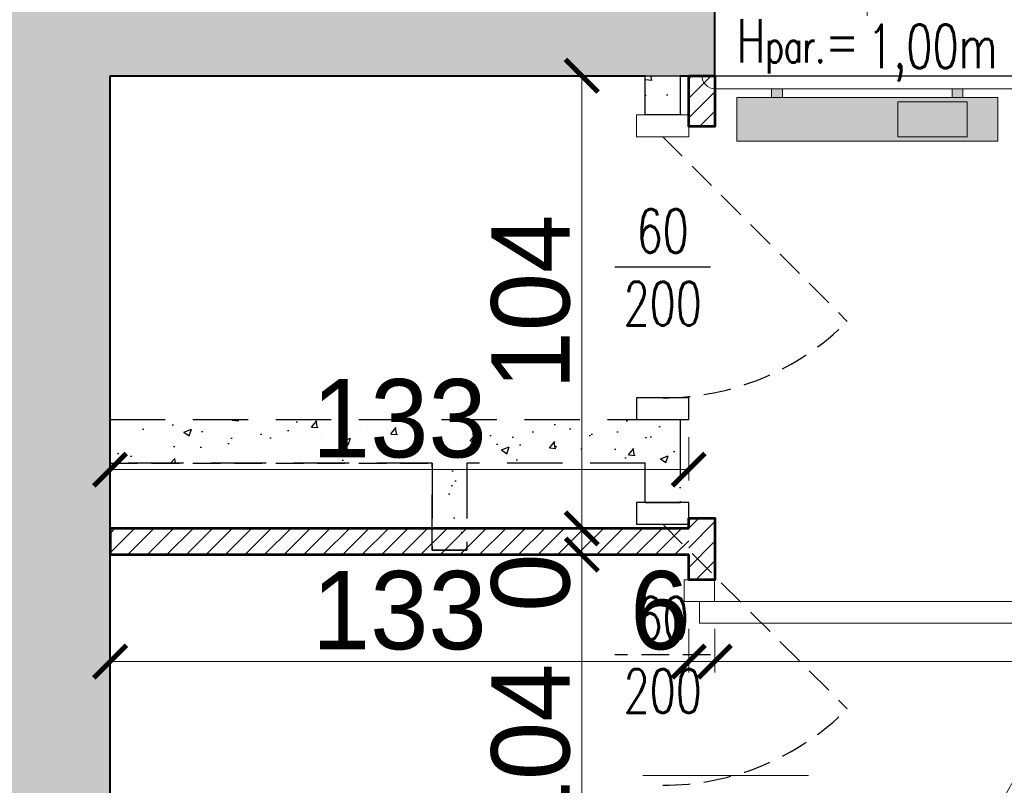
# Model space of a CAD drawing. Header units: millimetres. Extents: x 49320 to 60117, y -4209 to 20568.
# Tile 84 of 252: x 51571 to 51797, y 1827 to 2003. Entities that reach past the tile are written whole.
import ezdxf
from ezdxf.enums import TextEntityAlignment as Align

# ---------------------------------------------------------------- set-up
doc = ezdxf.new("R2010")
doc.units = ezdxf.units.MM
doc.linetypes.add('CONTINOUS', pattern=[0])
doc.linetypes.add('DASHED', pattern=[19.05, 12.7, -6.35])
doc.layers.add('_AA powierzchnia', color=3, linetype='Continuous', lineweight=25, plot=False)
for name, color, linetype, lineweight, true_color in [('_AA rozbiórki', 7, 'DASHED', 25, 0xc73200), ('_AA stolarka proj', 7, 'Continuous', 18, 0x003df5), ('_AA szraf PROJ', 7, 'Continuous', 13, 0x003df5), ('_AA WYMIARY proj', 7, 'CONTINOUS', 18, 0x0037db), ('_AA ściany proj.', 7, 'CONTINOUS', 53, 0x0037db), ('_HD-KRESKOWANIE_PEŁNE', 7, 'Continuous', 0, 0xbfbfbf), ('_HD-PRZEKRÓJ_BUDOWLANA', 7, 'Continuous', 40, 0x616161)]:
    doc.layers.add(name, color=color, linetype=linetype, lineweight=lineweight, true_color=true_color)
for name, color, linetype, lineweight in [('_HD-DREWNO_WIDOK', 251, 'Continuous', 18), ('_HD-OKNA', 251, 'Continuous', 0), ('_HD-OPISY', 251, 'Continuous', 0), ('_HD-SAN_CO', 251, 'Continuous', 30), ('_HD-SZKŁO_WIDOK', 251, 'Continuous', 18), ('_HD-TWORZYWA_SZTUCZNE_WIDOK', 251, 'Continuous', 18)]:
    doc.layers.add(name, color=color, linetype=linetype, lineweight=lineweight)
doc.styles.add('_HD_Romans', font='romans.shx', dxfattribs={"width": 0.7, "height": 18})
doc.dimstyles.new('_HD_050_BET_CM', dxfattribs={"dimtxt": 10, "dimasz": 7.5, "dimexe": 2.5, "dimexo": 5, "dimgap": 2.5, "dimtad": 1, "dimdec": 1, "dimrnd": 0.5, "dimtxsty": 'Standard', "dimblk": 'ARCHTICK', "dimcen": 1.25, "dimclre": 208, "dimclrt": 256, "dimadec": 1, "dimazin": 0, "dimtfac": 1, "dimtdec": 1, "dimtix": 1, "dimtmove": 1, "dimatfit": 0, "dimldrblk": 'ARCHTICK', "dimfxl": 7.5, "dimfxlon": 1, "dimlwd": -1, "dimlwe": -1, "dimarcsym": 0})

# ---------------------------------------------------------------- blocks, each defined once
blk = doc.blocks.new('*U11')
at = {"layer": '_HD-OPISY'}
for p, q in [((35, -13), (35, 13.24)), ((35, -57), (35, -13))]:
    blk.add_line(p, q, dxfattribs=at)
at = {"layer": '_HD-SZKŁO_WIDOK'}
for p, q in [((64, 10), (6, 10)), ((64, 8.5), (6, 8.5)), ((64, 3.5), (6, 3.5)), ((64, 2), (6, 2))]:
    blk.add_line(p, q, dxfattribs=at)
at = {"layer": '_HD-TWORZYWA_SZTUCZNE_WIDOK'}
for p, q in [((0, 30), (35, 30)), ((35, 30), (70, 30)), ((0, 12), (6, 12)), ((6, 12), (6, 0)), ((70, 12), (64, 12)), ((64, 12), (64, 0)), ((7.5, 8.5), (7.5, 3.5)), ((62.5, 8.5), (62.5, 3.5)), ((0, 0), (6, 0)), ((70, 0), (64, 0)), ((0, -31), (35, -31)), ((70, -31), (35, -31))]:
    blk.add_line(p, q, dxfattribs=at)
for centre, radius, start, end in [((0, 27), 3, 90, 180), ((70, 27), 3, 0, 90), ((6, 10), 2, 0, 90), ((64, 10), 2, 90, 180), ((6, 2), 2, 270, 0), ((64, 2), 2, 180, 270), ((0, -28), 3, 180, 270), ((70, -28), 3, 270, 0)]:
    blk.add_arc(centre, radius, start, end, dxfattribs=at)
at = {"layer": '_HD-OPISY', "insert": (65, 20.24), "char_height": 10, "width": 33.4799, "attachment_point": 4, "rotation": 180, "style": '_HD_Romans'}
blk.add_mtext('\\pxql;H{\\H0.75x;par.}=', dxfattribs=at)
at = {"layer": '_HD-OPISY', "style": '_HD_Romans', "width": 0.7}
blk.add_attdef('PARAPET', text='', height=10, rotation=180, dxfattribs=at).set_placement((35, 20.24), align=Align.MIDDLE_LEFT)
blk.add_attdef('WYSOKOŚĆ', text='', height=10, rotation=270, dxfattribs=at).set_placement((32.5, -44.5), align=Align.TOP_CENTER)
blk.add_attdef('SZEROKOŚĆ', text='', height=10, rotation=270, dxfattribs=at).set_placement((35, -44.5), align=Align.BOTTOM_CENTER)
blk = doc.blocks.new('G$C6B1C4F7D')
at = {"layer": '_AA stolarka proj'}
blk.add_line((44.9, 92.84), (44.9, 54.91), dxfattribs=at)
for points in [[(0, 83.39), (4.99, 83.39), (4.99, 76.4), (0, 76.4)], [(84.81, 83.39), (89.8, 83.39), (89.8, 76.4), (84.81, 76.4)], [(4.99, 79.9), (9.98, 79.9), (9.98, 0.07), (4.99, 0.07)]]:
    blk.add_lwpolyline(points, close=True, dxfattribs=at)
at = {"layer": '_AA stolarka proj', "linetype": 'DASHED'}
blk.add_arc((13.27, 71.7), 71.7, 267.3274, 3.7658, dxfattribs=at)
blk = doc.blocks.new('_ArchTick')
at = {"color": 0, "linetype": 'ByBlock', "const_width": 0.15}
blk.add_lwpolyline([(-0.5, -0.5), (0.5, 0.5)], dxfattribs=at)
blk = doc.blocks.new('*D1548')
at = {"layer": '_AA WYMIARY proj', "color": 208, "ltscale": 3}
for p, q in [((51692.49, 1879.93), (51702.49, 1879.93)), ((51692.49, 1775.93), (51702.49, 1775.93))]:
    blk.add_line(p, q, dxfattribs=at)
at = {"layer": '_AA WYMIARY proj', "ltscale": 3}
blk.add_line((51699.99, 1775.93), (51699.99, 1879.93), dxfattribs=at)
at = {"layer": 'Defpoints', "color": 0}
for p in [(51682.84, 1879.93), (51699.99, 1879.93), (51681.67, 1775.93)]:
    blk.add_point(p, dxfattribs=at)
at = {"layer": '_AA WYMIARY proj', "linetype": 'ByBlock', "xscale": 7.5, "yscale": 7.5, "zscale": 7.5}
for p, rotation in [((51699.99, 1879.93), 90), ((51699.99, 1775.93), 270)]:
    blk.add_blockref('_ArchTick', p, dxfattribs=dict(at, rotation=rotation))
at = {"layer": '_AA WYMIARY proj', "insert": (51688.3, 1834.83), "char_height": 18, "attachment_point": 5, "rotation": 90}
blk.add_mtext('104', dxfattribs=at)
blk = doc.blocks.new('*D1549')
at = {"layer": '_AA WYMIARY proj', "color": 208, "ltscale": 3}
for p, q in [((51692.49, 1989.93), (51702.49, 1989.93)), ((51692.62, 1885.93), (51702.49, 1885.93))]:
    blk.add_line(p, q, dxfattribs=at)
at = {"layer": '_AA WYMIARY proj', "ltscale": 3}
blk.add_line((51699.99, 1989.93), (51699.99, 1885.93), dxfattribs=at)
at = {"layer": 'Defpoints', "color": 0}
for p in [(51678.66, 1989.93), (51687.62, 1885.93), (51699.99, 1885.93)]:
    blk.add_point(p, dxfattribs=at)
at = {"layer": '_AA WYMIARY proj', "linetype": 'ByBlock', "xscale": 7.5, "yscale": 7.5, "zscale": 7.5}
for p, rotation in [((51699.99, 1989.93), 90), ((51699.99, 1885.93), 270)]:
    blk.add_blockref('_ArchTick', p, dxfattribs=dict(at, rotation=rotation))
at = {"layer": '_AA WYMIARY proj', "insert": (51688.3, 1937.93), "char_height": 18, "attachment_point": 5, "rotation": 90}
blk.add_mtext('104', dxfattribs=at)
blk = doc.blocks.new('*D1550')
at = {"layer": '_AA WYMIARY proj', "color": 208, "ltscale": 3}
for p, q in [((51591.58, 1862.85), (51591.58, 1852.85)), ((51724.55, 1862.85), (51724.55, 1852.85))]:
    blk.add_line(p, q, dxfattribs=at)
at = {"layer": '_AA WYMIARY proj', "ltscale": 3}
blk.add_line((51724.55, 1855.35), (51591.58, 1855.35), dxfattribs=at)
at = {"layer": 'Defpoints', "color": 0}
for p in [(51591.58, 1879.93), (51724.55, 1879.93), (51591.58, 1855.35)]:
    blk.add_point(p, dxfattribs=at)
at = {"layer": '_AA WYMIARY proj', "linetype": 'ByBlock', "xscale": 7.5, "yscale": 7.5, "zscale": 7.5, "rotation": 180}
blk.add_blockref('_ArchTick', (51591.58, 1855.35), dxfattribs=at)
at = {"layer": '_AA WYMIARY proj', "linetype": 'ByBlock', "xscale": 7.5, "yscale": 7.5, "zscale": 7.5}
blk.add_blockref('_ArchTick', (51724.55, 1855.35), dxfattribs=at)
at = {"layer": '_AA WYMIARY proj', "insert": (51658.06, 1867.05), "char_height": 18, "attachment_point": 5}
blk.add_mtext('133', dxfattribs=at)
blk = doc.blocks.new('*D1551')
at = {"layer": '_AA WYMIARY proj', "color": 208, "ltscale": 3}
for p, q in [((51591.58, 1906.94), (51591.58, 1896.94)), ((51724.55, 1906.94), (51724.55, 1896.94))]:
    blk.add_line(p, q, dxfattribs=at)
at = {"layer": '_AA WYMIARY proj', "ltscale": 3}
blk.add_line((51591.58, 1899.44), (51724.55, 1899.44), dxfattribs=at)
at = {"layer": 'Defpoints', "color": 0}
for p in [(51591.58, 1989.93), (51724.55, 1989.93), (51724.55, 1899.44)]:
    blk.add_point(p, dxfattribs=at)
at = {"layer": '_AA WYMIARY proj', "linetype": 'ByBlock', "xscale": 7.5, "yscale": 7.5, "zscale": 7.5, "rotation": 180}
blk.add_blockref('_ArchTick', (51591.58, 1899.44), dxfattribs=at)
at = {"layer": '_AA WYMIARY proj', "linetype": 'ByBlock', "xscale": 7.5, "yscale": 7.5, "zscale": 7.5}
blk.add_blockref('_ArchTick', (51724.55, 1899.44), dxfattribs=at)
at = {"layer": '_AA WYMIARY proj', "insert": (51658.06, 1911.13), "char_height": 18, "attachment_point": 5}
blk.add_mtext('133', dxfattribs=at)
blk = doc.blocks.new('*D1552')
at = {"layer": '_AA WYMIARY proj', "color": 208, "ltscale": 3}
for p, q in [((51730.55, 1862.85), (51730.55, 1852.85)), ((51927.58, 1862.85), (51927.58, 1852.85))]:
    blk.add_line(p, q, dxfattribs=at)
at = {"layer": '_AA WYMIARY proj', "ltscale": 3}
blk.add_line((51730.55, 1855.35), (51927.58, 1855.35), dxfattribs=at)
at = {"layer": 'Defpoints', "color": 0}
for p in [(51927.58, 1890.43), (51730.55, 1874.15), (51927.58, 1855.35)]:
    blk.add_point(p, dxfattribs=at)
at = {"layer": '_AA WYMIARY proj', "linetype": 'ByBlock', "xscale": 7.5, "yscale": 7.5, "zscale": 7.5, "rotation": 180}
blk.add_blockref('_ArchTick', (51730.55, 1855.35), dxfattribs=at)
at = {"layer": '_AA WYMIARY proj', "linetype": 'ByBlock', "xscale": 7.5, "yscale": 7.5, "zscale": 7.5}
blk.add_blockref('_ArchTick', (51927.58, 1855.35), dxfattribs=at)
at = {"layer": '_AA WYMIARY proj', "insert": (51829.06, 1867.04), "char_height": 18, "attachment_point": 5}
blk.add_mtext('197', dxfattribs=at)
blk = doc.blocks.new('*D1553')
at = {"layer": '_AA WYMIARY proj', "ltscale": 3}
for q in [(51699.99, 1893.43), (51699.99, 1885.93), (51699.99, 1878.43)]:
    blk.add_line((51699.99, 1885.93), q, dxfattribs=at)
at = {"layer": '_AA WYMIARY proj', "color": 208, "ltscale": 3}
blk.add_line((51696.48, 1885.93), (51702.49, 1885.93), dxfattribs=at)
blk.add_line((51696.48, 1885.93), (51702.49, 1885.93), dxfattribs=at)
at = {"layer": 'Defpoints', "color": 0}
for p in [(51691.48, 1885.93), (51691.48, 1885.93), (51699.99, 1885.93)]:
    blk.add_point(p, dxfattribs=at)
at = {"layer": '_AA WYMIARY proj', "linetype": 'ByBlock', "xscale": 7.5, "yscale": 7.5, "zscale": 7.5}
for rotation in [90, 270]:
    blk.add_blockref('_ArchTick', (51699.99, 1885.93), dxfattribs=dict(at, rotation=rotation))
at = {"layer": '_AA WYMIARY proj', "insert": (51688.3, 1873.49), "char_height": 18, "attachment_point": 5, "rotation": 90}
blk.add_mtext('0', dxfattribs=at)
blk = doc.blocks.new('*D1554')
at = {"layer": '_AA WYMIARY proj', "color": 208, "ltscale": 3}
for p, q in [((51724.55, 1862.85), (51724.55, 1852.85)), ((51730.55, 1862.85), (51730.55, 1852.85))]:
    blk.add_line(p, q, dxfattribs=at)
at = {"layer": '_AA WYMIARY proj', "ltscale": 3}
blk.add_line((51724.55, 1855.35), (51730.55, 1855.35), dxfattribs=at)
at = {"layer": 'Defpoints', "color": 0}
for p in [(51724.55, 1874.15), (51730.55, 1874.15), (51730.55, 1855.35)]:
    blk.add_point(p, dxfattribs=at)
at = {"layer": '_AA WYMIARY proj', "linetype": 'ByBlock', "xscale": 7.5, "yscale": 7.5, "zscale": 7.5, "rotation": 180}
blk.add_blockref('_ArchTick', (51724.55, 1855.35), dxfattribs=at)
at = {"layer": '_AA WYMIARY proj', "linetype": 'ByBlock', "xscale": 7.5, "yscale": 7.5, "zscale": 7.5}
blk.add_blockref('_ArchTick', (51730.55, 1855.35), dxfattribs=at)
at = {"layer": '_AA WYMIARY proj', "insert": (51717.8, 1867.04), "char_height": 18, "attachment_point": 5}
blk.add_mtext('6', dxfattribs=at)

msp = doc.modelspace()

# ---------------------------------------------------------------- hatches: boundary and pattern name
at = {"layer": '_AA rozbiórki', "ltscale": 3}
h = msp.add_hatch(dxfattribs=at)
h.set_pattern_fill('AR-CONC', color=256, scale=0.1)
h.set_pattern_definition([(50, (0, 1144.933), (18.218467, -1.5939086), [1.905, -20.955]), (355, (0, 1144.933), (-3.524342, 19.1056845), [1.524, -16.7640584]), (100.451445, (1.518, 1144.8), (14.694125, 17.511775), [1.619001, -17.8090245]), (46.1842, (0, 1150.013), (27.107904, -4.204233), [2.8575, -31.4325]), (96.63556, (2.26, 1149.663), (23.740413, 24.742612), [2.428502, -26.713561]), (351.18415, (0, 1150.013), (23.740413, 24.742612), [2.285997, -25.145973]), (21, (2.54, 1148.743), (15.161439, -10.22652), [1.905, -20.955]), (326, (2.54, 1148.743), (6.180203, 18.4187966), [1.524, -16.764]), (71.451445, (3.803, 1147.89), (21.341642, 8.192277), [1.619001, -17.808994]), (37.5, (0, 1144.933), (0.3088603, 8.4555039), [0, -16.5608, 0, -17.018, 0, -16.8275]), (7.5, (0, 1144.933), (6.6819663, 10.0180575), [0, -9.7028, 0, -16.1798, 0, -6.4135]), (327.5, (-5.664, 1144.933), (13.5590595, -0.5728744), [0, -6.35, 0, -19.812, 0, -26.289]), (317.5, (-8.204, 1144.933), (14.8129181, 2.542649), [0, -8.255, 0, -13.1572, 0, -18.669])])
h.paths.add_polyline_path([(51714.58, 1989.93), (51722.58, 1989.93), (51722.58, 1980.93), (51714.58, 1980.93)])
h = msp.add_hatch(dxfattribs=at)
h.set_pattern_fill('AR-CONC', color=256, scale=0.14)
h.set_pattern_definition([(50, (0, 1144.933), (25.505854, -2.231472), [2.667, -29.337]), (355, (0, 1144.933), (-4.934079, 26.747958), [2.1336, -23.469682]), (100.451445, (2.125, 1144.747), (20.571775, 24.516485), [2.266601, -24.932634]), (46.1842, (0, 1152.045), (37.951066, -5.885926), [4.0005, -44.0055]), (96.63556, (3.163, 1151.554), (33.23658, 34.639657), [3.399903, -37.398985]), (351.18415, (0, 1152.045), (33.23658, 34.639657), [3.200395, -35.204362]), (21, (3.556, 1150.267), (21.226015, -14.317128), [2.667, -29.337]), (326, (3.556, 1150.267), (8.652284, 25.786315), [2.1336, -23.4696]), (71.451445, (5.325, 1149.074), (29.878299, 11.469188), [2.266601, -24.932591]), (37.5, (0, 1144.933), (0.4324045, 11.8377054), [0, -23.18512, 0, -23.8252, 0, -23.5585]), (7.5, (0, 1144.933), (9.3547528, 14.0252805), [0, -13.58392, 0, -22.65172, 0, -8.9789]), (327.5, (-7.93, 1144.933), (18.9826833, -0.8020242), [0, -8.89, 0, -27.7368, 0, -36.8046]), (317.5, (-11.486, 1144.933), (20.7380854, 3.559709), [0, -11.557, 0, -18.42008, 0, -26.1366])])
h.paths.add_polyline_path([(51714.58, 1989.93), (51722.58, 1989.93), (51722.58, 1980.93), (51714.58, 1980.93)])
h = msp.add_hatch(dxfattribs=at)
h.set_pattern_fill('AR-CONC', color=256, scale=0.1)
h.set_pattern_definition([(50, (-1e-05, 3644.933), (18.218467, -1.5939086), [1.905, -20.955]), (355, (-1e-05, 3644.933), (-3.524342, 19.1056845), [1.524, -16.7640584]), (100.451445, (1.518, 3644.8), (14.694125, 17.511775), [1.619001, -17.8090245]), (46.1842, (-1e-05, 3650.013), (27.107904, -4.204233), [2.8575, -31.4325]), (96.63556, (2.26, 3649.663), (23.740413, 24.742612), [2.428502, -26.713561]), (351.18415, (-1e-05, 3650.013), (23.740413, 24.742612), [2.285997, -25.145973]), (21, (2.54, 3648.743), (15.161439, -10.22652), [1.905, -20.955]), (326, (2.54, 3648.743), (6.180203, 18.4187966), [1.524, -16.764]), (71.451445, (3.803, 3647.89), (21.341642, 8.192277), [1.619001, -17.808994]), (37.5, (-1e-05, 3644.933), (0.3088603, 8.4555039), [0, -16.5608, 0, -17.018, 0, -16.8275]), (7.5, (-1e-05, 3644.933), (6.6819663, 10.0180575), [0, -9.7028, 0, -16.1798, 0, -6.4135]), (327.5, (-5.664, 3644.933), (13.5590595, -0.5728744), [0, -6.35, 0, -19.812, 0, -26.289]), (317.5, (-8.204, 3644.933), (14.8129181, 2.542649), [0, -8.255, 0, -13.1572, 0, -18.669])])
h.paths.add_polyline_path([(51591.58, 1910.93), (51722.58, 1910.93), (51722.58, 1892.19), (51722.58, 1891.93), (51714.58, 1891.93), (51714.58, 1900.93), (51673.58, 1900.93), (51673.58, 1882.88), (51673.58, 1880.93), (51665.58, 1880.93), (51665.58, 1900.93), (51591.58, 1900.93)])
at = {"layer": '_AA szraf PROJ', "ltscale": 3, "transparency": 33554687}
h = msp.add_hatch(dxfattribs=at)
h.set_pattern_fill('ANSI31', color=256)
h.set_pattern_definition([(45, (-1, 3642.331), (-2.24506403, 2.24506403), [])])
h.paths.add_polyline_path([(51659.58, 1633.89), (51941.79, 1633.89), (51941.79, 1337.93), (51848.79, 1337.93), (51848.79, 1349.93), (51929.79, 1349.93), (51929.79, 1621.89), (51659.58, 1621.89)])
h.paths.add_polyline_path([(51591.58, 1775.93), (51765.81, 1775.93), (51765.81, 1763.93), (51591.58, 1763.93)])
h.paths.add_polyline_path([(51743.63, 1730.89), (51755.63, 1730.89), (51755.63, 1763.93), (51743.63, 1763.93)])
h.paths.add_polyline_path([(51866.81, 1775.93), (52044.58, 1775.93), (52044.58, 1763.93), (51866.81, 1763.93)])
h.paths.add_polyline_path([(51743.63, 1633.89), (51755.63, 1633.89), (51755.63, 1639.89), (51743.63, 1639.89)])
h.paths.add_polyline_path([(52145.58, 1775.93), (52157.58, 1775.93), (52157.58, 1763.93), (52145.58, 1763.93)])
h.paths.add_polyline_path([(51939.58, 1989.93), (51927.58, 1989.93), (51927.58, 1775.93), (51939.58, 1775.93)])
h.paths.add_polyline_path([(51724.55, 1989.93), (51730.55, 1989.93), (51730.55, 1978.27), (51724.55, 1978.27)])
h.paths.add_polyline_path([(51724.55, 1888.27), (51730.58, 1888.27), (51730.58, 1874.15), (51724.55, 1874.15)])
h.paths.add_polyline_path([(51724.55, 1784.15), (51730.55, 1784.15), (51730.55, 1775.93), (51724.55, 1775.93)])
h = msp.add_hatch(dxfattribs=at)
h.set_pattern_fill('ANSI31', color=256)
h.set_pattern_definition([(45, (7e-12, 3644.933), (-2.24506403, 2.24506403), [])])
h.paths.add_polyline_path([(51591.58, 1879.93), (51724.55, 1879.93), (51724.55, 1885.93), (51591.58, 1885.93)])
at = {"layer": '_HD-KRESKOWANIE_PEŁNE', "ltscale": 3, "transparency": 33554687}
h = msp.add_hatch(color=256, dxfattribs=at)
h.dxf.hatch_style = 1
h.paths.add_polyline_path([(51591.58, 1732.93), (51591.58, 1711.93), (51591.58, 1723.36), (51591.58, 1729.62)], flags=16)
edge = h.paths.add_edge_path()
edge.add_line((51738.79, 1349.93), (51738.79, 1337.93))
edge.add_line((51738.79, 1337.93), (51722.83, 1337.93))
edge.add_line((51722.83, 1337.93), (51707.83, 1337.93))
edge.add_line((51707.83, 1337.93), (51680.08, 1337.93))
edge.add_line((51680.08, 1337.93), (51680.08, 1343.93))
edge.add_line((51680.08, 1343.93), (51680.08, 1349.93))
edge.add_line((51680.08, 1349.93), (51683.58, 1349.93))
edge.add_line((51683.58, 1349.93), (51683.58, 1439.93))
edge.add_line((51683.58, 1439.93), (51677.58, 1439.93))
edge.add_line((51677.58, 1439.93), (51597.58, 1439.93))
edge.add_line((51597.58, 1439.93), (51591.58, 1439.93))
edge.add_line((51591.58, 1439.93), (51591.58, 1349.93))
edge.add_line((51591.58, 1349.93), (51597.08, 1349.93))
edge.add_line((51597.08, 1349.93), (51597.08, 1343.93))
edge.add_line((51597.08, 1343.93), (51597.08, 1337.93))
edge.add_line((51597.08, 1337.93), (51591.58, 1337.93))
edge.add_line((51591.58, 1337.93), (51591.58, 1333.93))
edge.add_line((51591.58, 1333.93), (51546.58, 1333.93))
edge.add_line((51546.58, 1333.93), (51546.58, 1337.93))
edge.add_line((51546.58, 1337.93), (51459.58, 1337.93))
edge.add_line((51459.58, 1337.93), (51459.58, 1343.93))
edge.add_line((51459.58, 1343.93), (51459.58, 1349.93))
edge.add_line((51459.58, 1349.93), (51549.58, 1349.93))
edge.add_line((51549.58, 1349.93), (51549.58, 1535.77))
edge.add_line((51549.58, 1535.77), (51549.58, 1832.93))
edge.add_line((51549.58, 1832.93), (51564.58, 1832.93))
edge.add_line((51564.58, 1832.93), (51564.58, 1989.93))
edge.add_line((51564.58, 1989.93), (51509.58, 1989.93))
edge.add_line((51509.58, 1989.93), (51509.58, 2016.93))
edge.add_line((51509.58, 2016.93), (51506.58, 2016.93))
edge.add_line((51506.58, 2016.93), (51506.58, 2044.93))
edge.add_line((51506.58, 2044.93), (51509.58, 2044.93))
edge.add_line((51509.58, 2044.93), (51591.58, 2044.93))
edge.add_line((51591.58, 2044.93), (51727.58, 2044.93))
edge.add_line((51727.58, 2044.93), (51730.58, 2044.93))
edge.add_line((51730.58, 2044.93), (51733.58, 2044.93))
edge.add_line((51733.58, 2044.93), (51733.58, 2016.93))
edge.add_line((51733.58, 2016.93), (51730.58, 2016.93))
edge.add_line((51730.58, 2016.93), (51730.58, 2004.93))
edge.add_line((51730.58, 2004.93), (51730.58, 1989.93))
edge.add_line((51730.58, 1989.93), (51727.58, 1989.93))
edge.add_line((51727.58, 1989.93), (51722.58, 1989.93))
edge.add_line((51722.58, 1989.93), (51714.58, 1989.93))
edge.add_line((51714.58, 1989.93), (51591.58, 1989.93))
edge.add_line((51591.58, 1989.93), (51591.58, 1910.93))
edge.add_line((51591.58, 1910.93), (51591.58, 1900.93))
edge.add_line((51591.58, 1900.93), (51591.58, 1821.93))
edge.add_line((51591.58, 1821.93), (51591.58, 1811.93))
edge.add_line((51591.58, 1811.93), (51591.58, 1778.43))
edge.add_line((51591.58, 1778.43), (51591.58, 1774.54))
edge.add_line((51591.58, 1774.54), (51591.58, 1766.53))
edge.add_line((51591.58, 1766.53), (51591.58, 1766.43))
edge.add_line((51591.58, 1766.43), (51591.58, 1732.93))
edge.add_line((51591.58, 1732.93), (51591.58, 1729.62))
edge.add_line((51591.58, 1729.62), (51591.58, 1723.36))
edge.add_line((51591.58, 1723.36), (51591.58, 1711.93))
edge.add_line((51591.58, 1711.93), (51591.58, 1701.2))
edge.add_line((51591.58, 1701.2), (51591.58, 1699.18))
edge.add_line((51591.58, 1699.18), (51591.58, 1697.39))
edge.add_line((51591.58, 1697.39), (51591.58, 1672.69))
edge.add_line((51591.58, 1672.69), (51591.58, 1669.69))
edge.add_line((51591.58, 1669.69), (51591.58, 1647.99))
edge.add_line((51591.58, 1647.99), (51591.58, 1643.93))
edge.add_line((51591.58, 1643.93), (51659.58, 1643.93))
edge.add_line((51659.58, 1643.93), (51659.58, 1633.93))
edge.add_line((51659.58, 1633.93), (51659.58, 1535.77))
edge.add_line((51659.58, 1535.77), (51659.58, 1526.33))
edge.add_line((51659.58, 1526.33), (51659.58, 1501.63))
edge.add_line((51659.58, 1501.63), (51659.58, 1498.63))
edge.add_line((51659.58, 1498.63), (51659.58, 1476.93))
edge.add_line((51659.58, 1476.93), (51721.58, 1476.93))
edge.add_line((51721.58, 1476.93), (51691.58, 1476.93))
edge.add_line((51691.58, 1476.93), (51691.58, 1464.93))
edge.add_line((51691.58, 1464.93), (51751.58, 1464.93))
edge.add_line((51751.58, 1464.93), (51691.58, 1464.93))
edge.add_line((51691.58, 1464.93), (51691.58, 1374.93))
edge.add_line((51691.58, 1374.93), (51691.58, 1349.93))
edge.add_line((51691.58, 1349.93), (51750.58, 1349.93))
at = {"layer": '_HD-KRESKOWANIE_PEŁNE', "transparency": 33554687}
h = msp.add_hatch(color=256, dxfattribs=at)
h.dxf.hatch_style = 1
h.paths.add_polyline_path([(51795.58, 1984.93), (51795.58, 1974.93), (51735.58, 1974.93), (51735.58, 1984.93)])
h.paths.add_polyline_path([(51787.58, 1984.93), (51787.58, 1986.93), (51785.08, 1986.93), (51785.08, 1984.93)])
h.paths.add_polyline_path([(51743.58, 1984.93), (51743.58, 1986.93), (51746.08, 1986.93), (51746.08, 1984.93)])

# ---------------------------------------------------------------- linework, layer by layer
at = {"layer": '_AA powierzchnia', "ltscale": 3}
msp.add_lwpolyline([(51591.58, 1989.93), (51724.55, 1989.93), (51724.55, 1978.27), (51730.55, 1978.27), (51730.55, 1989.93), (51800.58, 1989.93), (51927.58, 1989.93), (51927.58, 1775.93), (51765.81, 1775.93), (51730.55, 1775.94), (51730.55, 1784.15), (51724.55, 1784.15), (51724.55, 1775.93), (51591.58, 1775.93), (51591.58, 1879.93), (51724.55, 1879.93), (51724.55, 1874.15), (51730.55, 1874.15), (51730.55, 1888.27), (51724.55, 1888.27), (51724.55, 1885.93), (51591.58, 1885.93), (51591.58, 1989.93)], dxfattribs=at)
at = {"layer": '_AA rozbiórki', "ltscale": 0.5}
msp.add_line((51591.58, 1900.93), (51665.58, 1900.93), dxfattribs=at)
at = {"layer": '_AA rozbiórki'}
for p, q in [((51665.58, 1900.93), (51665.58, 1880.93)), ((51714.58, 1891.93), (51722.58, 1891.93)), ((51665.58, 1880.93), (51673.58, 1880.93))]:
    msp.add_line(p, q, dxfattribs=at)
at = {"layer": '_AA rozbiórki', "ltscale": 3}
msp.add_lwpolyline([(51714.58, 1989.93), (51722.58, 1989.93), (51722.58, 1980.93), (51714.58, 1980.93)], close=True, dxfattribs=at)
at = {"layer": '_AA rozbiórki', "ltscale": 0.5}
for points in [[(51718.58, 1975.93), (51761, 1933.51)], [(51718.58, 1886.93), (51761, 1844.51)], [(51729.58, 1856.93), (51707.58, 1856.93)]]:
    msp.add_lwpolyline(points, dxfattribs=at)
at = {"layer": '_AA rozbiórki', "ltscale": 2}
msp.add_lwpolyline([(51729.58, 1945.93), (51707.58, 1945.93)], dxfattribs=at)
at = {"layer": '_AA rozbiórki'}
for points in [[(51724.58, 1910.93), (51724.58, 1915.93), (51712.58, 1915.93), (51712.58, 1910.93)], [(51724.58, 1886.93), (51724.58, 1891.93), (51712.58, 1891.93), (51712.58, 1886.93)]]:
    msp.add_lwpolyline(points, close=True, dxfattribs=at)
msp.add_lwpolyline([(51591.58, 1910.93), (51722.58, 1910.93), (51722.58, 1892.19), (51722.58, 1891.93), (51714.58, 1891.93), (51714.58, 1900.93), (51673.58, 1900.93), (51673.58, 1882.88), (51673.58, 1880.93), (51665.58, 1880.93), (51665.58, 1900.93), (51591.58, 1900.93), (51591.58, 1910.93)], dxfattribs=at)
at = {"layer": '_AA rozbiórki', "ltscale": 0.5}
for centre in [(51718.58, 1975.93), (51718.58, 1886.93)]:
    msp.add_arc(centre, 60, 270, 315, dxfattribs=at)
at = {"layer": '_AA ściany proj.', "ltscale": 3}
msp.add_lwpolyline([(51724.55, 1989.93), (51730.55, 1989.93), (51730.55, 1978.27), (51724.55, 1978.27)], close=True, dxfattribs=at)
for points in [[(51724.55, 1885.97), (51724.58, 1888.27), (51730.58, 1888.27), (51730.58, 1874.15), (51724.55, 1874.15), (51724.55, 1879.93)], [(51724.55, 1885.93), (51591.58, 1885.93), (51591.58, 1879.93), (51724.55, 1879.93), (51724.55, 1879.93)]]:
    msp.add_lwpolyline(points, dxfattribs=at)
at = {"layer": '_HD-DREWNO_WIDOK'}
msp.add_lwpolyline([(51724.58, 1975.93), (51724.58, 1980.93), (51712.58, 1980.93), (51712.58, 1975.93)], close=True, dxfattribs=at)
at = {"layer": '_HD-PRZEKRÓJ_BUDOWLANA', "ltscale": 1.5}
for p, q in [((51730.58, 1989.93), (51730.58, 2016.93)), ((51591.58, 1900.93), (51591.58, 1989.93)), ((51591.58, 1989.93), (51714.58, 1989.93)), ((51714.58, 1989.93), (51714.58, 1989.93)), ((51722.58, 1989.93), (51730.58, 1989.93)), ((51591.58, 1821.93), (51591.58, 1900.93))]:
    msp.add_line(p, q, dxfattribs=at)
at = {"layer": '_HD-SAN_CO', "lineweight": 20}
for points in [[(51743.58, 1984.93), (51743.58, 1986.93), (51746.08, 1986.93), (51746.08, 1984.93), (51743.58, 1984.93)], [(51787.58, 1984.93), (51787.58, 1986.93), (51785.08, 1986.93), (51785.08, 1984.93), (51787.58, 1984.93)]]:
    msp.add_lwpolyline(points, dxfattribs=at)
for points in [[(51795.58, 1984.93), (51795.58, 1984.93), (51795.58, 1974.93), (51735.58, 1974.93), (51735.58, 1984.93)], [(51788.58, 1983.93), (51788.58, 1983.93), (51788.58, 1975.93), (51772.58, 1975.93), (51772.58, 1983.93)]]:
    msp.add_lwpolyline(points, close=True, dxfattribs=at)

# ---------------------------------------------------------------- block references
at = {"layer": '_AA stolarka proj', "xscale": -1.002227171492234, "yscale": 1.002227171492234, "zscale": 1.002227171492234, "rotation": 89.99999999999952}
msp.add_blockref('G$C6B1C4F7D', (51807.08, 1874.15), dxfattribs=at)
at = {"layer": '_HD-OKNA', "rotation": 180}
msp.add_blockref('*U11', (51800.58, 2016.93), dxfattribs=at).add_auto_attribs({'SZEROKOŚĆ': '70', 'WYSOKOŚĆ': '160', 'PARAPET': '1,00m'})

# ---------------------------------------------------------------- texts
at = {"layer": '_AA rozbiórki', "ltscale": 2, "insert": (51718.58, 1945.93), "char_height": 10, "width": 25.486, "attachment_point": 5, "style": '_HD_Romans'}
msp.add_mtext('\\pxqc;60\\P200', dxfattribs=at)
at = {"layer": '_AA rozbiórki', "ltscale": 0.5, "insert": (51718.58, 1856.93), "char_height": 10, "width": 25.486, "attachment_point": 5, "style": '_HD_Romans'}
msp.add_mtext('\\pxqc;60\\P200', dxfattribs=at)

# ---------------------------------------------------------------- dimensions: what is measured, and where the dimension line sits
at = {"layer": '_AA WYMIARY proj', "ltscale": 3}
dim = msp.add_linear_dim(base=(51699.99, 1885.93), p1=(51678.66, 1989.93), p2=(51687.62, 1885.93), angle=90, dimstyle='_HD_050_BET_CM', override={"dimtxt": 18, "dimclrd": 256}, dxfattribs=at)
dim.commit()
dim.dimension.update_dxf_attribs({"geometry": '*D1549', "text_midpoint": (51688.3, 1937.93)})
for base, p1, p2, picture, middle in [((51724.55, 1899.44), (51591.58, 1989.93), (51724.55, 1989.93), '*D1551', (51658.06, 1911.13)), ((51927.58, 1855.35), (51730.55, 1874.15), (51927.58, 1890.43), '*D1552', (51829.06, 1867.04)), ((51591.58, 1855.35), (51724.55, 1879.93), (51591.58, 1879.93), '*D1550', (51658.06, 1867.05))]:
    dim = msp.add_linear_dim(base=base, p1=p1, p2=p2, dimstyle='_HD_050_BET_CM', override={"dimtxt": 18, "dimclrd": 256}, dxfattribs=at)
    dim.commit()
    dim.dimension.update_dxf_attribs({"geometry": picture, "text_midpoint": middle})
for base, p1, p2, picture, middle in [((51699.98906, 1885.93218), (51691.48368, 1885.93216), (51691.48368, 1885.93218), '*D1553', (51699.98906, 1873.49342)), ((51699.99, 1879.93), (51681.67, 1775.93), (51682.84, 1879.93), '*D1548', (51699.99, 1834.83))]:
    dim = msp.add_linear_dim(base=base, p1=p1, p2=p2, angle=90, dimstyle='_HD_050_BET_CM', override={"dimtxt": 18, "dimclrd": 256}, dxfattribs=at)
    dim.commit()
    dim.dimension.update_dxf_attribs({"geometry": picture, "text_midpoint": middle, "dimtype": 160})
dim = msp.add_linear_dim(base=(51730.55, 1855.35), p1=(51724.55, 1874.15), p2=(51730.55, 1874.15), dimstyle='_HD_050_BET_CM', override={"dimtxt": 18, "dimclrd": 256}, dxfattribs=at)
dim.commit()
dim.dimension.update_dxf_attribs({"geometry": '*D1554', "text_midpoint": (51717.8, 1855.35), "dimtype": 160})

doc.saveas('drawing.dxf')
